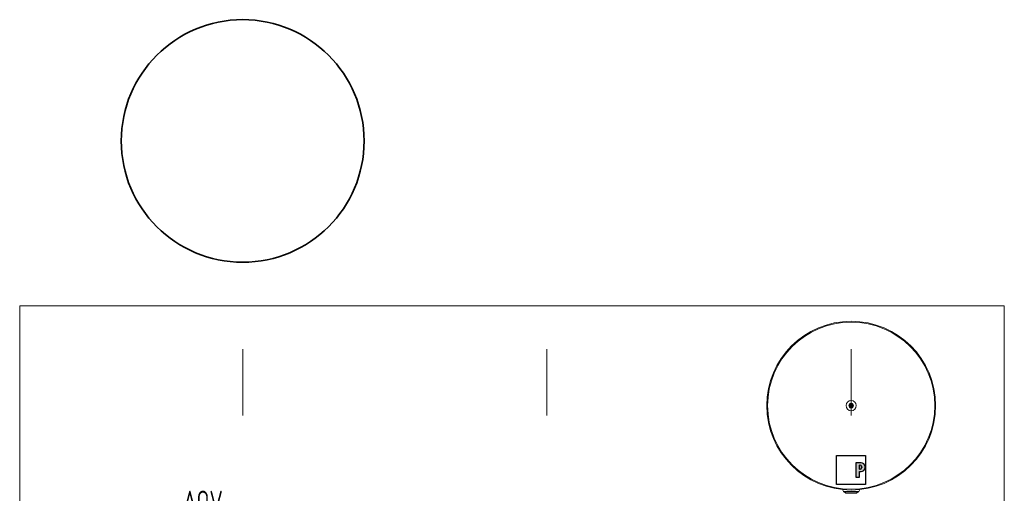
# Model space of a CAD drawing. Header units: millimetres. Extents: x 17747 to 112039, y -74980 to 446921.
# Tile 237 of 256: x 53316 to 55684, y 209956 to 211097. Entities that reach past the tile are written whole.
import ezdxf
from ezdxf.enums import TextEntityAlignment as Align

# ---------------------------------------------------------------- set-up
doc = ezdxf.new("R2010")
doc.units = ezdxf.units.MM
doc.linetypes.add('phl_thick', pattern=[0])
doc.linetypes.add('VERDECKT', pattern=[9.525, 6.35, -3.175])
for name, color, linetype, lineweight in [('UT_SCHÉMA_POPIS', 7, 'VERDECKT', 5), ('UT_ZAŘÍZENÍ - ZDROJ', 3, 'Continuous', 35), ('VZT_50 POPIS - OBECNE', 7, 'Continuous', 5)]:
    doc.layers.add(name, color=color, linetype=linetype, lineweight=lineweight)
doc.styles.add('ISO 2.5', font='isocp.shx', dxfattribs={"width": 0.8, "height": 2.5})

msp = doc.modelspace()

# ---------------------------------------------------------------- hatches: boundary and pattern name
at = {"lineweight": -2}
h = msp.add_hatch(color=0, dxfattribs=at)
edge = h.paths.add_edge_path(flags=16)
edge.add_line((55337.5, 210024.3), (55335.5, 210024.3))
edge.add_line((55335.5, 210024.3), (55335.5, 210014.5))
edge.add_line((55335.5, 210014.5), (55337.5, 210014.5))
edge.add_arc((55337.5, 210018.3), 3.75, 270, 360)
edge.add_line((55341.3, 210018.3), (55341.3, 210020.6))
edge.add_arc((55337.5, 210020.6), 3.75, 0, 90)
edge = h.paths.add_edge_path()
edge.add_line((55326.8, 210030.2), (55326.8, 209995))
edge.add_line((55326.8, 209995), (55335.5, 209995))
edge.add_line((55335.5, 209995), (55335.5, 210008.7))
edge.add_line((55335.5, 210008.7), (55339.5, 210008.7))
edge.add_arc((55339.5, 210018.7), 10, 270, 360)
edge.add_line((55349.5, 210018.7), (55349.5, 210020.2))
edge.add_arc((55339.5, 210020.2), 10, 0, 90)
edge.add_line((55339.5, 210030.2), (55326.8, 210030.2))

# ---------------------------------------------------------------- linework, layer by layer
at = {"color": 0, "lineweight": -2}
for p, q in [((55280.6, 210047.6), (55350.6, 210047.6)), ((55280.6, 209977.6), (55280.6, 210047.6)), ((55350.6, 210047.6), (55350.6, 209977.6)), ((55326.8, 210030.2), (55326.8, 209995)), ((55339.5, 210030.2), (55326.8, 210030.2)), ((55326.8, 210030.2), (55326.8, 209995)), ((55339.5, 210030.2), (55326.8, 210030.2)), ((55337.5, 210024.3), (55335.5, 210024.3)), ((55335.5, 210024.3), (55335.5, 210014.5)), ((55335.5, 210014.5), (55335.5, 210024.3)), ((55335.5, 210024.3), (55337.5, 210024.3)), ((55335.5, 210014.5), (55337.5, 210014.5)), ((55337.5, 210014.5), (55335.5, 210014.5)), ((55335.5, 210008.7), (55339.5, 210008.7)), ((55335.5, 209995), (55335.5, 210008.7)), ((55335.5, 209995), (55335.5, 210008.7)), ((55335.5, 210008.7), (55339.5, 210008.7)), ((55341.3, 210018.3), (55341.3, 210020.6)), ((55341.3, 210020.6), (55341.3, 210018.3)), ((55349.5, 210018.7), (55349.5, 210020.2)), ((55349.5, 210018.7), (55349.5, 210020.2)), ((55326.8, 209995), (55335.5, 209995)), ((55326.8, 209995), (55335.5, 209995)), ((55350.6, 209977.6), (55280.6, 209977.6))]:
    msp.add_line(p, q, dxfattribs=at)
at = {"color": 0, "lineweight": 5}
for p, q in [((55297.6, 209961.1), (55295.1, 209965.4)), ((55297.6, 209961.1), (55334.1, 209961.1)), ((55297.6, 209961.1), (55297.6, 209960.1)), ((55297.6, 209960.1), (55334.1, 209960.1)), ((55302.7, 209956.6), (55299.1, 209960.1)), ((55329, 209956.6), (55332.6, 209960.1)), ((55334.1, 209961.1), (55336.6, 209965.4)), ((55334.1, 209961.1), (55334.1, 209960.1)), ((55302.7, 209956.6), (55329, 209956.6))]:
    msp.add_line(p, q, dxfattribs=at)
at = {"color": 0, "lineweight": 5, "flags": 128}
for points in [[(55310.9, 210166.7), (55310.9, 210166.7), (55310.9, 210166.7), (55310.9, 210166.7), (55311, 210166.7), (55311, 210166.7), (55311, 210166.7), (55311, 210166.7), (55311, 210166.7), (55311.1, 210166.7), (55311.1, 210166.7), (55311.1, 210166.7), (55311.1, 210166.7), (55311.2, 210166.7), (55311.2, 210166.7), (55311.2, 210166.7), (55311.3, 210166.7), (55311.3, 210166.7), (55311.3, 210166.7), (55311.3, 210166.7), (55311.4, 210166.7), (55311.4, 210166.6), (55311.4, 210166.6), (55311.4, 210166.6), (55311.4, 210166.6)], [(55311.6, 210168.8), (55311.5, 210168.8), (55311.5, 210168.8), (55311.5, 210168.7), (55311.5, 210168.7), (55311.4, 210168.7), (55311.4, 210168.7), (55311.4, 210168.7), (55311.4, 210168.7), (55311.3, 210168.7), (55311.3, 210168.7), (55311.3, 210168.7), (55311.2, 210168.7), (55311.2, 210168.7), (55311.2, 210168.7), (55311.2, 210168.7), (55311.1, 210168.7), (55311.1, 210168.7), (55311.1, 210168.7), (55311.1, 210168.7), (55311.1, 210168.7), (55311.1, 210168.7), (55311, 210168.7), (55311, 210168.7), (55311, 210168.7)], [(55311.5, 210166.5), (55311.4, 210166.5), (55311.4, 210166.4), (55311.4, 210166.4), (55311.4, 210166.4), (55311.4, 210166.3), (55311.4, 210166.3), (55311.4, 210166.3), (55311.3, 210166.3), (55311.3, 210166.3), (55311.3, 210166.3), (55311.3, 210166.2), (55311.3, 210166.2), (55311.2, 210166.2), (55311.2, 210166.2), (55311.2, 210166.2), (55311.2, 210166.2), (55311.1, 210166.2), (55311.1, 210166.2), (55311.1, 210166.2), (55311.1, 210166.1), (55311.1, 210166.1), (55311.1, 210166.1), (55311, 210166.1), (55311, 210166.1)], [(55311.2, 210169.3), (55311.2, 210169.3), (55311.2, 210169.3), (55311.2, 210169.3), (55311.2, 210169.3), (55311.3, 210169.3), (55311.3, 210169.3), (55311.3, 210169.3), (55311.3, 210169.2), (55311.3, 210169.2), (55311.4, 210169.2), (55311.4, 210169.2), (55311.4, 210169.2), (55311.4, 210169.2), (55311.5, 210169.2), (55311.5, 210169.1), (55311.5, 210169.1), (55311.5, 210169.1), (55311.5, 210169.1), (55311.5, 210169), (55311.6, 210169), (55311.6, 210169), (55311.6, 210169), (55311.6, 210168.9), (55311.6, 210168.9)], [(55311.4, 210166.6), (55311.4, 210166.6), (55311.4, 210166.6), (55311.4, 210166.6), (55311.4, 210166.6), (55311.4, 210166.5), (55311.4, 210166.5), (55311.4, 210166.5), (55311.4, 210166.5), (55311.4, 210166.5), (55311.4, 210166.5), (55311.4, 210166.5), (55311.4, 210166.5), (55311.4, 210166.5), (55311.4, 210166.5), (55311.4, 210166.5), (55311.4, 210166.5), (55311.4, 210166.5), (55311.4, 210166.5), (55311.5, 210166.5), (55311.5, 210166.5), (55311.5, 210166.5), (55311.5, 210166.5), (55311.5, 210166.5), (55311.5, 210166.5)], [(55311.6, 210168.9), (55311.6, 210168.9), (55311.6, 210168.9), (55311.6, 210168.9), (55311.6, 210168.9), (55311.6, 210168.9), (55311.6, 210168.9), (55311.6, 210168.9), (55311.6, 210168.9), (55311.6, 210168.9), (55311.6, 210168.9), (55311.6, 210168.9), (55311.6, 210168.9), (55311.6, 210168.9), (55311.6, 210168.9), (55311.6, 210168.8), (55311.6, 210168.8), (55311.6, 210168.8), (55311.6, 210168.8), (55311.6, 210168.8), (55311.6, 210168.8), (55311.6, 210168.8), (55311.6, 210168.8), (55311.6, 210168.8), (55311.6, 210168.8)], [(55311.9, 210164.3), (55311.9, 210164.4), (55312, 210164.4), (55312, 210164.4), (55312, 210164.4), (55312, 210164.4), (55312, 210164.4), (55312, 210164.4), (55312, 210164.4), (55312.1, 210164.4), (55312.1, 210164.5), (55312.1, 210164.5), (55312.1, 210164.5), (55312.2, 210164.5), (55312.2, 210164.5), (55312.2, 210164.5), (55312.2, 210164.5), (55312.3, 210164.5), (55312.3, 210164.5), (55312.3, 210164.5), (55312.4, 210164.5), (55312.4, 210164.5), (55312.4, 210164.5), (55312.4, 210164.5), (55312.5, 210164.5)], [(55312.8, 210170.8), (55312.8, 210170.8), (55312.7, 210170.8), (55312.7, 210170.8), (55312.6, 210170.8), (55312.6, 210170.8), (55312.6, 210170.8), (55312.6, 210170.8), (55312.5, 210170.8), (55312.5, 210170.8), (55312.5, 210170.8), (55312.5, 210170.8), (55312.4, 210170.8), (55312.4, 210170.9), (55312.4, 210170.9), (55312.4, 210170.9), (55312.4, 210170.9), (55312.4, 210170.9), (55312.3, 210170.9), (55312.3, 210170.9), (55312.3, 210170.9), (55312.3, 210171), (55312.3, 210171), (55312.3, 210171), (55312.3, 210171)], [(55312.5, 210164.4), (55312.5, 210164.4), (55312.6, 210164.4), (55312.6, 210164.3), (55312.6, 210164.3), (55312.6, 210164.3), (55312.6, 210164.2), (55312.5, 210164.2), (55312.5, 210164.2), (55312.5, 210164.2), (55312.5, 210164.1), (55312.5, 210164.1), (55312.5, 210164.1), (55312.5, 210164.1), (55312.5, 210164), (55312.4, 210164), (55312.4, 210164), (55312.4, 210164), (55312.4, 210164), (55312.4, 210164), (55312.4, 210163.9), (55312.4, 210163.9), (55312.4, 210163.9), (55312.3, 210163.9), (55312.3, 210163.9)], [(55312.5, 210164.5), (55312.5, 210164.5), (55312.5, 210164.5), (55312.5, 210164.5), (55312.5, 210164.5), (55312.5, 210164.5), (55312.5, 210164.5), (55312.5, 210164.5), (55312.5, 210164.5), (55312.5, 210164.5), (55312.5, 210164.5), (55312.5, 210164.5), (55312.5, 210164.5), (55312.5, 210164.5), (55312.5, 210164.5), (55312.5, 210164.5), (55312.5, 210164.4), (55312.5, 210164.4), (55312.5, 210164.4), (55312.5, 210164.4), (55312.5, 210164.4), (55312.5, 210164.4), (55312.5, 210164.4), (55312.5, 210164.4), (55312.5, 210164.4)], [(55312.7, 210171.4), (55312.7, 210171.4), (55312.8, 210171.4), (55312.8, 210171.4), (55312.8, 210171.3), (55312.8, 210171.3), (55312.8, 210171.3), (55312.8, 210171.3), (55312.8, 210171.3), (55312.8, 210171.3), (55312.8, 210171.2), (55312.8, 210171.2), (55312.9, 210171.2), (55312.9, 210171.2), (55312.9, 210171.1), (55312.9, 210171.1), (55312.9, 210171.1), (55312.9, 210171.1), (55312.9, 210171), (55312.9, 210171), (55312.9, 210171), (55312.9, 210171), (55312.9, 210170.9), (55312.9, 210170.9), (55312.9, 210170.8)], [(55312.9, 210170.8), (55312.9, 210170.8), (55312.9, 210170.8), (55312.9, 210170.8), (55312.9, 210170.8), (55312.9, 210170.8), (55312.9, 210170.8), (55312.9, 210170.8), (55312.9, 210170.8), (55312.9, 210170.8), (55312.9, 210170.8), (55312.8, 210170.8), (55312.8, 210170.8), (55312.8, 210170.8), (55312.8, 210170.8), (55312.8, 210170.8), (55312.8, 210170.8), (55312.8, 210170.8), (55312.8, 210170.8), (55312.8, 210170.8), (55312.8, 210170.8), (55312.8, 210170.8), (55312.8, 210170.8), (55312.8, 210170.8), (55312.8, 210170.8)], [(55314, 210162.8), (55314, 210162.8), (55314, 210162.8), (55314, 210162.8), (55314, 210162.9), (55314, 210162.9), (55314.1, 210162.9), (55314.1, 210162.9), (55314.1, 210162.9), (55314.1, 210163), (55314.1, 210163), (55314.1, 210163), (55314.1, 210163), (55314.1, 210163), (55314.2, 210163.1), (55314.2, 210163.1), (55314.2, 210163.1), (55314.2, 210163.1), (55314.2, 210163.1), (55314.3, 210163.2), (55314.3, 210163.2), (55314.3, 210163.2), (55314.3, 210163.2), (55314.4, 210163.2), (55314.4, 210163.2)], [(55314.4, 210163.2), (55314.4, 210163.2), (55314.4, 210163.2), (55314.4, 210163.2), (55314.4, 210163.2), (55314.4, 210163.2), (55314.4, 210163.2), (55314.4, 210163.2), (55314.4, 210163.2), (55314.5, 210163.2), (55314.5, 210163.2), (55314.5, 210163.2), (55314.5, 210163.2), (55314.5, 210163.2), (55314.5, 210163.2), (55314.5, 210163.2), (55314.5, 210163.2), (55314.5, 210163.2), (55314.5, 210163.2), (55314.5, 210163.2), (55314.5, 210163.2), (55314.5, 210163.2), (55314.5, 210163.2), (55314.5, 210163.2), (55314.5, 210163.2)], [(55314.9, 210171.9), (55314.8, 210171.9), (55314.8, 210171.9), (55314.8, 210171.9), (55314.8, 210171.9), (55314.7, 210171.9), (55314.7, 210171.9), (55314.7, 210171.9), (55314.7, 210172), (55314.7, 210172), (55314.6, 210172), (55314.6, 210172), (55314.6, 210172.1), (55314.6, 210172.1), (55314.6, 210172.1), (55314.6, 210172.1), (55314.6, 210172.2), (55314.6, 210172.2), (55314.6, 210172.2), (55314.5, 210172.2), (55314.5, 210172.2), (55314.5, 210172.2), (55314.5, 210172.3), (55314.5, 210172.3), (55314.5, 210172.3)], [(55314.5, 210163.2), (55314.5, 210163.1), (55314.6, 210163.1), (55314.6, 210163.1), (55314.6, 210163.1), (55314.6, 210163), (55314.6, 210163), (55314.6, 210163), (55314.6, 210163), (55314.6, 210162.9), (55314.6, 210162.9), (55314.6, 210162.9), (55314.6, 210162.9), (55314.6, 210162.8), (55314.6, 210162.8), (55314.6, 210162.8), (55314.6, 210162.8), (55314.6, 210162.7), (55314.6, 210162.7), (55314.6, 210162.7), (55314.6, 210162.7), (55314.6, 210162.7), (55314.6, 210162.6), (55314.6, 210162.6), (55314.6, 210162.6)], [(55315.1, 210172.4), (55315.1, 210172.4), (55315.1, 210172.4), (55315.1, 210172.4), (55315.1, 210172.4), (55315.1, 210172.3), (55315.1, 210172.3), (55315.1, 210172.3), (55315.1, 210172.3), (55315.1, 210172.3), (55315.1, 210172.2), (55315.1, 210172.2), (55315.1, 210172.2), (55315.1, 210172.1), (55315.1, 210172.1), (55315.1, 210172.1), (55315.1, 210172.1), (55315.1, 210172), (55315.1, 210172), (55315.1, 210172), (55315.1, 210172), (55315, 210171.9), (55315, 210171.9), (55315, 210171.9), (55314.9, 210171.9)], [(55314.9, 210171.9), (55314.9, 210171.9), (55314.9, 210171.9), (55314.9, 210171.9), (55314.9, 210171.9), (55314.9, 210171.9), (55314.9, 210171.9), (55314.9, 210171.9), (55314.9, 210171.9), (55314.9, 210171.9), (55314.9, 210171.9), (55314.9, 210171.9), (55314.9, 210171.9), (55314.9, 210171.9), (55314.9, 210171.9), (55314.9, 210171.9), (55314.9, 210171.9), (55314.9, 210171.9), (55314.9, 210171.9), (55314.9, 210171.9), (55314.9, 210171.9), (55314.9, 210171.9), (55314.9, 210171.9), (55314.9, 210171.9), (55314.9, 210171.9)], [(55316.6, 210162.5), (55316.6, 210162.5), (55316.6, 210162.5), (55316.6, 210162.5), (55316.6, 210162.6), (55316.6, 210162.6), (55316.6, 210162.6), (55316.6, 210162.6), (55316.6, 210162.6), (55316.6, 210162.7), (55316.6, 210162.7), (55316.6, 210162.7), (55316.6, 210162.8), (55316.6, 210162.8), (55316.6, 210162.8), (55316.6, 210162.8), (55316.6, 210162.9), (55316.6, 210162.9), (55316.6, 210162.9), (55316.6, 210162.9), (55316.7, 210163), (55316.7, 210163), (55316.7, 210163), (55316.7, 210163), (55316.8, 210163.1)], [(55316.8, 210163.1), (55316.9, 210163.1), (55316.9, 210163.1), (55316.9, 210163), (55316.9, 210163), (55317, 210163), (55317, 210163), (55317, 210163), (55317, 210163), (55317, 210162.9), (55317.1, 210162.9), (55317.1, 210162.9), (55317.1, 210162.9), (55317.1, 210162.8), (55317.1, 210162.8), (55317.1, 210162.8), (55317.1, 210162.8), (55317.1, 210162.7), (55317.2, 210162.7), (55317.2, 210162.7), (55317.2, 210162.7), (55317.2, 210162.7), (55317.2, 210162.7), (55317.2, 210162.7), (55317.2, 210162.6)], [(55316.8, 210163.1), (55316.8, 210163.1), (55316.8, 210163.1), (55316.8, 210163.1), (55316.8, 210163.1), (55316.8, 210163.1), (55316.8, 210163.1), (55316.8, 210163.1), (55316.8, 210163.1), (55316.8, 210163.1), (55316.8, 210163.1), (55316.8, 210163.1), (55316.8, 210163.1), (55316.8, 210163.1), (55316.8, 210163.1), (55316.8, 210163.1), (55316.8, 210163.1), (55316.8, 210163.1), (55316.8, 210163.1), (55316.8, 210163.1), (55316.8, 210163.1), (55316.8, 210163.1), (55316.8, 210163.1), (55316.8, 210163.1), (55316.8, 210163.1)], [(55317.2, 210171.7), (55317.2, 210171.8), (55317.2, 210171.8), (55317.1, 210171.8), (55317.1, 210171.9), (55317.1, 210171.9), (55317.1, 210171.9), (55317.1, 210171.9), (55317.1, 210172), (55317.1, 210172), (55317.1, 210172), (55317.1, 210172), (55317.1, 210172.1), (55317.1, 210172.1), (55317.1, 210172.1), (55317.1, 210172.1), (55317.1, 210172.2), (55317.1, 210172.2), (55317.1, 210172.2), (55317.1, 210172.2), (55317.1, 210172.2), (55317.1, 210172.3), (55317.1, 210172.3), (55317.1, 210172.3), (55317.1, 210172.3)], [(55317.3, 210171.7), (55317.3, 210171.7), (55317.3, 210171.7), (55317.3, 210171.7), (55317.3, 210171.7), (55317.3, 210171.7), (55317.3, 210171.7), (55317.3, 210171.7), (55317.3, 210171.7), (55317.3, 210171.7), (55317.3, 210171.7), (55317.2, 210171.7), (55317.2, 210171.7), (55317.2, 210171.7), (55317.2, 210171.7), (55317.2, 210171.7), (55317.2, 210171.7), (55317.2, 210171.7), (55317.2, 210171.7), (55317.2, 210171.7), (55317.2, 210171.7), (55317.2, 210171.7), (55317.2, 210171.7), (55317.2, 210171.7), (55317.2, 210171.7)], [(55317.7, 210172.1), (55317.7, 210172.1), (55317.7, 210172.1), (55317.7, 210172.1), (55317.7, 210172.1), (55317.7, 210172.1), (55317.7, 210172), (55317.6, 210172), (55317.6, 210172), (55317.6, 210172), (55317.6, 210172), (55317.6, 210171.9), (55317.6, 210171.9), (55317.6, 210171.9), (55317.5, 210171.9), (55317.5, 210171.8), (55317.5, 210171.8), (55317.5, 210171.8), (55317.5, 210171.8), (55317.4, 210171.8), (55317.4, 210171.8), (55317.4, 210171.7), (55317.4, 210171.7), (55317.3, 210171.7), (55317.3, 210171.7)], [(55318.8, 210164.1), (55318.8, 210164.1), (55318.8, 210164.1), (55318.8, 210164.1), (55318.8, 210164.1), (55318.8, 210164.1), (55318.8, 210164.1), (55318.8, 210164.1), (55318.9, 210164.1), (55318.9, 210164.1), (55318.9, 210164.1), (55318.9, 210164.1), (55318.9, 210164.1), (55318.9, 210164.1), (55318.9, 210164.1), (55318.9, 210164.1), (55318.9, 210164.1), (55318.9, 210164.1), (55318.9, 210164.1), (55318.9, 210164.1), (55318.9, 210164.1), (55318.9, 210164.1), (55318.9, 210164.1), (55318.9, 210164.1), (55318.9, 210164.1)], [(55319, 210163.5), (55319, 210163.6), (55319, 210163.6), (55318.9, 210163.6), (55318.9, 210163.6), (55318.9, 210163.6), (55318.9, 210163.6), (55318.9, 210163.6), (55318.9, 210163.7), (55318.9, 210163.7), (55318.9, 210163.7), (55318.8, 210163.7), (55318.8, 210163.7), (55318.8, 210163.8), (55318.8, 210163.8), (55318.8, 210163.8), (55318.8, 210163.9), (55318.8, 210163.9), (55318.8, 210163.9), (55318.8, 210163.9), (55318.8, 210164), (55318.8, 210164), (55318.8, 210164), (55318.8, 210164.1), (55318.8, 210164.1)], [(55318.9, 210164.1), (55318.9, 210164.2), (55319, 210164.2), (55319, 210164.2), (55319, 210164.2), (55319, 210164.2), (55319.1, 210164.2), (55319.1, 210164.2), (55319.1, 210164.1), (55319.2, 210164.1), (55319.2, 210164.1), (55319.2, 210164.1), (55319.2, 210164.1), (55319.3, 210164.1), (55319.3, 210164.1), (55319.3, 210164.1), (55319.3, 210164), (55319.3, 210164), (55319.3, 210164), (55319.4, 210164), (55319.4, 210164), (55319.4, 210164), (55319.4, 210164), (55319.4, 210164), (55319.4, 210163.9)], [(55319.2, 210170.5), (55319.2, 210170.5), (55319.2, 210170.6), (55319.1, 210170.6), (55319.1, 210170.6), (55319.2, 210170.7), (55319.2, 210170.7), (55319.2, 210170.7), (55319.2, 210170.7), (55319.2, 210170.8), (55319.2, 210170.8), (55319.2, 210170.8), (55319.2, 210170.8), (55319.2, 210170.9), (55319.2, 210170.9), (55319.3, 210170.9), (55319.3, 210170.9), (55319.3, 210170.9), (55319.3, 210171), (55319.3, 210171), (55319.3, 210171), (55319.3, 210171), (55319.3, 210171), (55319.4, 210171), (55319.4, 210171)], [(55319.8, 210170.6), (55319.8, 210170.6), (55319.8, 210170.6), (55319.7, 210170.6), (55319.7, 210170.5), (55319.7, 210170.5), (55319.7, 210170.5), (55319.7, 210170.5), (55319.7, 210170.5), (55319.6, 210170.5), (55319.6, 210170.5), (55319.6, 210170.5), (55319.6, 210170.4), (55319.5, 210170.4), (55319.5, 210170.4), (55319.5, 210170.4), (55319.5, 210170.4), (55319.4, 210170.4), (55319.4, 210170.4), (55319.4, 210170.4), (55319.3, 210170.4), (55319.3, 210170.4), (55319.3, 210170.4), (55319.3, 210170.4), (55319.2, 210170.4)], [(55319.2, 210170.4), (55319.2, 210170.5), (55319.2, 210170.5), (55319.2, 210170.5), (55319.2, 210170.5), (55319.2, 210170.5), (55319.2, 210170.5), (55319.2, 210170.5), (55319.2, 210170.5), (55319.2, 210170.5), (55319.2, 210170.5), (55319.2, 210170.5), (55319.2, 210170.5), (55319.2, 210170.5), (55319.2, 210170.5), (55319.2, 210170.5), (55319.2, 210170.5), (55319.2, 210170.5), (55319.2, 210170.5), (55319.2, 210170.5), (55319.2, 210170.5), (55319.2, 210170.5), (55319.2, 210170.5), (55319.2, 210170.5), (55319.2, 210170.5)], [(55320.1, 210166.1), (55320.2, 210166.1), (55320.2, 210166.2), (55320.2, 210166.2), (55320.2, 210166.2), (55320.3, 210166.2), (55320.3, 210166.2), (55320.3, 210166.2), (55320.3, 210166.2), (55320.4, 210166.2), (55320.4, 210166.2), (55320.4, 210166.2), (55320.5, 210166.2), (55320.5, 210166.2), (55320.5, 210166.2), (55320.5, 210166.2), (55320.6, 210166.2), (55320.6, 210166.2), (55320.6, 210166.2), (55320.6, 210166.2), (55320.6, 210166.2), (55320.7, 210166.2), (55320.7, 210166.2), (55320.7, 210166.2), (55320.7, 210166.2)], [(55320.1, 210166), (55320.1, 210166), (55320.1, 210166), (55320.1, 210166), (55320.1, 210166), (55320.1, 210166.1), (55320.1, 210166.1), (55320.1, 210166.1), (55320.1, 210166.1), (55320.1, 210166.1), (55320.1, 210166.1), (55320.1, 210166.1), (55320.1, 210166.1), (55320.1, 210166.1), (55320.1, 210166.1), (55320.1, 210166.1), (55320.1, 210166.1), (55320.1, 210166.1), (55320.1, 210166.1), (55320.1, 210166.1), (55320.1, 210166.1), (55320.1, 210166.1), (55320.1, 210166.1), (55320.1, 210166.1), (55320.1, 210166.1)], [(55320.5, 210165.6), (55320.5, 210165.6), (55320.5, 210165.6), (55320.5, 210165.6), (55320.5, 210165.6), (55320.4, 210165.7), (55320.4, 210165.7), (55320.4, 210165.7), (55320.4, 210165.7), (55320.4, 210165.7), (55320.3, 210165.7), (55320.3, 210165.7), (55320.3, 210165.7), (55320.3, 210165.8), (55320.2, 210165.8), (55320.2, 210165.8), (55320.2, 210165.8), (55320.2, 210165.8), (55320.2, 210165.9), (55320.2, 210165.9), (55320.1, 210165.9), (55320.1, 210165.9), (55320.1, 210166), (55320.1, 210166), (55320.1, 210166)], [(55320.2, 210168.4), (55320.2, 210168.5), (55320.3, 210168.5), (55320.3, 210168.5), (55320.3, 210168.6), (55320.3, 210168.6), (55320.3, 210168.6), (55320.3, 210168.6), (55320.4, 210168.6), (55320.4, 210168.7), (55320.4, 210168.7), (55320.4, 210168.7), (55320.5, 210168.7), (55320.5, 210168.7), (55320.5, 210168.7), (55320.5, 210168.7), (55320.5, 210168.7), (55320.6, 210168.8), (55320.6, 210168.8), (55320.6, 210168.8), (55320.6, 210168.8), (55320.6, 210168.8), (55320.7, 210168.8), (55320.7, 210168.8), (55320.7, 210168.8)], [(55320.3, 210168.4), (55320.3, 210168.4), (55320.3, 210168.4), (55320.3, 210168.4), (55320.3, 210168.4), (55320.3, 210168.4), (55320.3, 210168.4), (55320.3, 210168.4), (55320.3, 210168.4), (55320.3, 210168.4), (55320.2, 210168.4), (55320.2, 210168.4), (55320.2, 210168.4), (55320.2, 210168.4), (55320.2, 210168.4), (55320.2, 210168.4), (55320.2, 210168.4), (55320.2, 210168.4), (55320.2, 210168.4), (55320.2, 210168.4), (55320.2, 210168.4), (55320.2, 210168.4), (55320.2, 210168.4), (55320.2, 210168.4), (55320.2, 210168.4)], [(55320.8, 210168.2), (55320.8, 210168.2), (55320.8, 210168.2), (55320.8, 210168.2), (55320.8, 210168.2), (55320.7, 210168.2), (55320.7, 210168.2), (55320.7, 210168.2), (55320.7, 210168.2), (55320.6, 210168.2), (55320.6, 210168.2), (55320.6, 210168.2), (55320.6, 210168.2), (55320.5, 210168.2), (55320.5, 210168.2), (55320.5, 210168.2), (55320.4, 210168.2), (55320.4, 210168.2), (55320.4, 210168.2), (55320.4, 210168.2), (55320.3, 210168.3), (55320.3, 210168.3), (55320.3, 210168.3), (55320.3, 210168.3), (55320.3, 210168.4)]]:
    msp.add_lwpolyline(points, dxfattribs=at)
at = {"color": 0, "lineweight": 5}
for radius in [203.1, 203.1, 201.1, 12.3, 5.42, 2.95, 1.95]:
    msp.add_circle((55315.9, 210167.5), radius, dxfattribs=at)
for centre, radius, start, end in [((55315.9, 210167.5), 5, 165.3785, 188.4995), ((55315.9, 210167.5), 5, 188.4995, 195.3785), ((55315.9, 210167.5), 5, 158.4995, 165.3785), ((55315.9, 210167.5), 5, 195.3785, 218.4995), ((55315.9, 210167.5), 5, 135.3785, 158.4995), ((55315.9, 210167.5), 4.5, 191.5929, 192.285), ((55315.9, 210167.5), 4.5, 161.5929, 162.285), ((55315.9, 210167.5), 5, 218.4995, 225.3785), ((55315.9, 210167.5), 5, 128.4995, 135.3785), ((55315.9, 210167.5), 5, 225.3785, 248.4995), ((55315.9, 210167.5), 4.5, 221.5929, 222.285), ((55315.9, 210167.5), 5, 105.3785, 128.4995), ((55315.9, 210167.5), 4.5, 131.5929, 132.285), ((55315.9, 210167.5), 5, 248.4995, 255.3785), ((55315.9, 210167.5), 4.5, 251.5929, 252.285), ((55315.9, 210167.5), 5, 98.4995, 105.3785), ((55315.9, 210167.5), 5, 255.3785, 278.4995), ((55315.9, 210167.5), 4.5, 101.5929, 102.285), ((55315.9, 210167.5), 5, 75.3785, 98.4995), ((55315.9, 210167.5), 5, 278.4995, 285.3785), ((55315.9, 210167.5), 4.5, 281.5929, 282.285), ((55315.9, 210167.5), 5, 68.4995, 75.3785), ((55315.9, 210167.5), 4.5, 71.5929, 72.285), ((55315.9, 210167.5), 5, 285.3785, 308.4995), ((55315.9, 210167.5), 5, 45.3785, 68.4995), ((55315.9, 210167.5), 4.5, 311.5929, 312.285), ((55315.9, 210167.5), 5, 308.4995, 315.3785), ((55315.9, 210167.5), 4.5, 41.5929, 42.285), ((55315.9, 210167.5), 5, 38.4995, 45.3785), ((55315.9, 210167.5), 5, 315.3785, 338.4995), ((55315.9, 210167.5), 5, 15.3785, 38.4995), ((55315.9, 210167.5), 4.5, 341.5929, 342.285), ((55315.9, 210167.5), 4.5, 11.5929, 12.285), ((55315.9, 210167.5), 5, 338.4995, 345.3785), ((55315.9, 210167.5), 5, 8.4995, 15.3785), ((55315.9, 210167.5), 5, 345.3785, 8.4995), ((55301.3, 209958.3), 2.2, 303.0557, 309.049), ((55330.4, 209958.3), 2.2, 230.951, 236.9443)]:
    msp.add_arc(centre, radius, start, end, dxfattribs=at)
at = {"color": 0, "lineweight": -2}
for centre, radius, start, end in [((55337.5, 210020.6), 3.75, 0, 90), ((55337.5, 210020.6), 3.75, 0, 90), ((55337.5, 210018.3), 3.75, 270, 0), ((55337.5, 210018.3), 3.75, 270, 0), ((55339.5, 210020.2), 10, 0, 90), ((55339.5, 210020.2), 10, 0, 90), ((55339.5, 210018.7), 10, 270, 0), ((55339.5, 210018.7), 10, 270, 0)]:
    msp.add_arc(centre, radius, start, end, dxfattribs=at)
at = {"layer": 'UT_ZAŘÍZENÍ - ZDROJ', "linetype": 'Continuous'}
msp.add_circle((53852.3, 210804.6), 292, dxfattribs=at)
at = {"layer": 'VZT_50 POPIS - OBECNE', "linetype": 'phl_thick'}
for p, q in [((53316, 210407.6), (55684.1, 210407.6)), ((53316, 210407.6), (53316, 208307.6)), ((55684.1, 210407.6), (55684.1, 208307.6)), ((53852.3, 210143.7), (53852.3, 210303.2)), ((54584.1, 210143.7), (54584.1, 210303.2)), ((55315.9, 210143.7), (55315.9, 210303.2))]:
    msp.add_line(p, q, dxfattribs=at)

# ---------------------------------------------------------------- texts
at = {"layer": 'UT_SCHÉMA_POPIS', "style": 'ISO 2.5', "width": 0.8}
msp.add_text('AOV', height=50, dxfattribs=at).set_placement((53709, 209937.8), align=Align.MIDDLE_LEFT)

doc.saveas('drawing.dxf')
